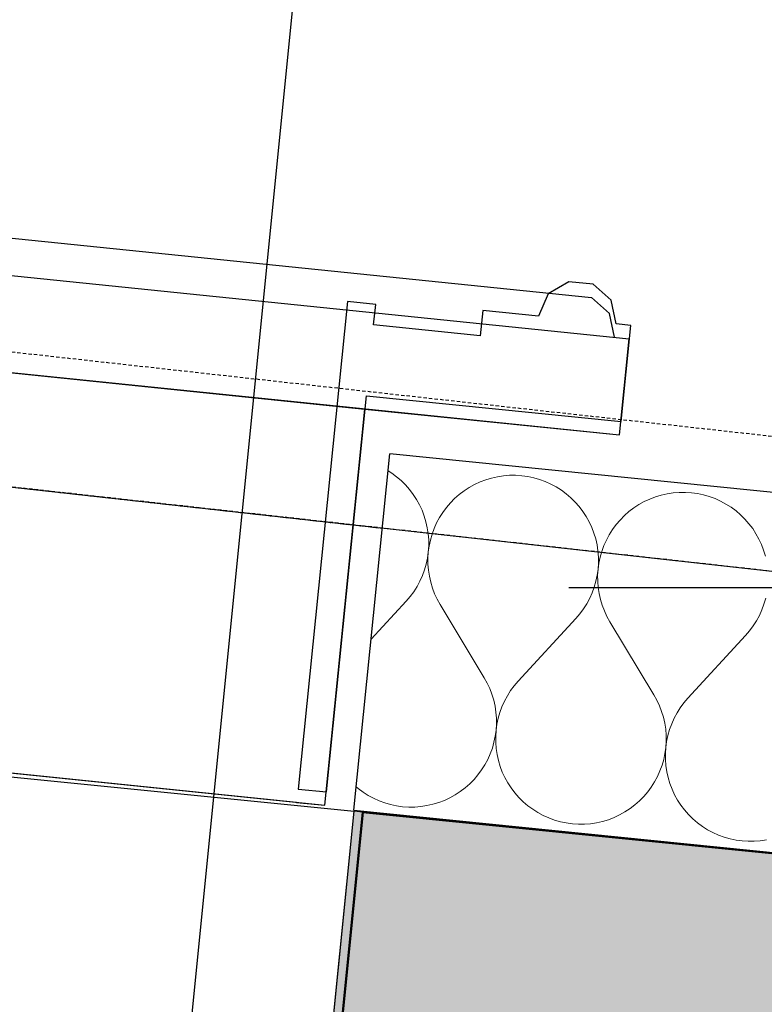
# Model space of a CAD drawing. Header units: millimetres. Extents: x -25972 to 4516, y -2839 to 20217.
# Tile 104 of 114: x -13589 to -13257, y 9229 to 9668. Entities that reach past the tile are written whole.
import ezdxf

# ---------------------------------------------------------------- set-up
doc = ezdxf.new("R2010")
doc.units = ezdxf.units.MM
doc.header["$MEASUREMENT"] = 0
for name, pattern in [('Wipeout_Contour', [1000, 0, -1000]), ('Čerchovaná M', [4.5, 2.5, -0.85, 0.3, -0.85]), ('Čárkovaná S', [2.5, 1.5, -1])]:
    doc.linetypes.add(name, pattern=pattern)
for name, color, linetype in [('7._POHLED ZÁPADNÍ_1_3D prvky fasada nove', 7, 'Continuous'), ('7._POHLED ZÁPADNÍ_1_Konstrukce - nosné', 7, 'Continuous'), ('7._POHLED ZÁPADNÍ_1_Nové_3D prvky fasada nove', 7, 'Continuous'), ('7._POHLED ZÁPADNÍ_1_Nové_3D prvky model', 7, 'Continuous'), ('7._POHLED ZÁPADNÍ_1_Nové_Konstrukce - nosné', 7, 'Continuous'), ('7._POHLED ZÁPADNÍ_1_Nové_Kóty - SP', 7, 'Continuous'), ('7._POHLED ZÁPADNÍ_1_Nové_Otvory – Dveře', 7, 'Continuous'), ('7._POHLED ZÁPADNÍ_1_Nové_Výplně – Řezové', 7, 'Continuous'), ('7._POHLED ZÁPADNÍ_1_Nové_ZJEDNODUŠENÝ DVŮR', 7, 'Continuous'), ('7._POHLED ZÁPADNÍ_1_Výplně – Řezové', 7, 'Continuous')]:
    doc.layers.add(name, color=color, linetype=linetype)

# ---------------------------------------------------------------- blocks, each defined once
blk = doc.blocks.new('*X39', base_point=(-26739.77, -6860.77))
at = {"layer": '7._POHLED ZÁPADNÍ_1_Nové_Výplně – Řezové', "color": 21, "linetype": 'Continuous', "lineweight": 20, "true_color": 0xffaaaa}
for p, q in [((-13423.15, 9465.96), (-13424.71, 9466.95)), ((-13420.96, 9464.35), (-13423.15, 9465.96)), ((-13418.9, 9462.58), (-13420.96, 9464.35)), ((-13416.96, 9460.67), (-13418.9, 9462.58)), ((-13383.69, 9461.98), (-13386.16, 9460.84)), ((-13381.15, 9462.95), (-13383.69, 9461.98)), ((-13378.54, 9463.73), (-13381.15, 9462.95)), ((-13375.89, 9464.33), (-13378.54, 9463.73)), ((-13373.2, 9464.74), (-13375.89, 9464.33)), ((-13370.49, 9464.95), (-13373.2, 9464.74)), ((-13367.77, 9464.97), (-13370.49, 9464.95)), ((-13365.05, 9464.79), (-13367.77, 9464.97)), ((-13362.36, 9464.42), (-13365.05, 9464.79)), ((-13359.69, 9463.86), (-13362.36, 9464.42)), ((-13357.08, 9463.11), (-13359.69, 9463.86)), ((-13354.52, 9462.17), (-13357.08, 9463.11)), ((-13352.04, 9461.06), (-13354.52, 9462.17)), ((-13415.17, 9458.62), (-13416.96, 9460.67)), ((-13413.52, 9456.45), (-13415.17, 9458.62)), ((-13390.81, 9458.03), (-13392.98, 9456.38)), ((-13388.54, 9459.52), (-13390.81, 9458.03)), ((-13386.16, 9460.84), (-13388.54, 9459.52)), ((-13349.64, 9459.77), (-13352.04, 9461.06)), ((-13347.35, 9458.32), (-13349.64, 9459.77)), ((-13345.16, 9456.7), (-13347.35, 9458.32)), ((-13297.39, 9457.09), (-13300.08, 9456.68)), ((-13294.68, 9457.3), (-13297.39, 9457.09)), ((-13291.96, 9457.32), (-13294.68, 9457.3)), ((-13289.24, 9457.14), (-13291.96, 9457.32)), ((-13286.55, 9456.77), (-13289.24, 9457.14)), ((-13412.04, 9454.17), (-13413.52, 9456.45)), ((-13410.72, 9451.8), (-13412.04, 9454.17)), ((-13396.94, 9452.65), (-13398.7, 9450.58)), ((-13395.02, 9454.59), (-13396.94, 9452.65)), ((-13392.98, 9456.38), (-13395.02, 9454.59)), ((-13343.09, 9454.93), (-13345.16, 9456.7)), ((-13341.16, 9453.02), (-13343.09, 9454.93)), ((-13339.36, 9450.97), (-13341.16, 9453.02)), ((-13310.35, 9453.19), (-13312.73, 9451.87)), ((-13307.88, 9454.33), (-13310.35, 9453.19)), ((-13305.34, 9455.3), (-13307.88, 9454.33)), ((-13302.74, 9456.09), (-13305.34, 9455.3)), ((-13300.08, 9456.68), (-13302.74, 9456.09)), ((-13283.89, 9456.21), (-13286.55, 9456.77)), ((-13281.27, 9455.46), (-13283.89, 9456.21)), ((-13278.72, 9454.53), (-13281.27, 9455.46)), ((-13276.24, 9453.41), (-13278.72, 9454.53)), ((-13273.84, 9452.12), (-13276.24, 9453.41)), ((-13409.57, 9449.33), (-13410.72, 9451.8)), ((-13408.61, 9446.78), (-13409.57, 9449.33)), ((-13400.32, 9448.39), (-13401.77, 9446.09)), ((-13398.7, 9450.58), (-13400.32, 9448.39)), ((-13337.72, 9448.81), (-13339.36, 9450.97)), ((-13336.23, 9446.53), (-13337.72, 9448.81)), ((-13317.18, 9448.74), (-13319.22, 9446.94)), ((-13315.01, 9450.38), (-13317.18, 9448.74)), ((-13312.73, 9451.87), (-13315.01, 9450.38)), ((-13271.54, 9450.67), (-13273.84, 9452.12)), ((-13269.35, 9449.05), (-13271.54, 9450.67)), ((-13267.29, 9447.28), (-13269.35, 9449.05)), ((-13407.83, 9444.18), (-13408.61, 9446.78)), ((-13407.23, 9441.52), (-13407.83, 9444.18)), ((-13403.06, 9443.7), (-13404.17, 9441.22)), ((-13401.77, 9446.09), (-13403.06, 9443.7)), ((-13334.91, 9444.15), (-13336.23, 9446.53)), ((-13333.77, 9441.68), (-13334.91, 9444.15)), ((-13321.13, 9445), (-13322.9, 9442.93)), ((-13319.22, 9446.94), (-13321.13, 9445)), ((-13265.35, 9445.37), (-13267.29, 9447.28)), ((-13263.56, 9443.33), (-13265.35, 9445.37)), ((-13406.83, 9438.83), (-13407.23, 9441.52)), ((-13404.17, 9441.22), (-13405.1, 9438.66)), ((-13332.8, 9439.14), (-13333.77, 9441.68)), ((-13324.51, 9440.75), (-13325.97, 9438.45)), ((-13322.9, 9442.93), (-13324.51, 9440.75)), ((-13261.91, 9441.16), (-13263.56, 9443.33)), ((-13260.43, 9438.88), (-13261.91, 9441.16)), ((-13406.62, 9436.12), (-13406.83, 9438.83)), ((-13406.6, 9433.4), (-13406.62, 9436.12)), ((-13405.85, 9436.04), (-13406.41, 9433.38)), ((-13405.1, 9438.66), (-13405.85, 9436.04)), ((-13332.02, 9436.53), (-13332.8, 9439.14)), ((-13331.43, 9433.88), (-13332.02, 9436.53)), ((-13327.25, 9436.05), (-13328.37, 9433.57)), ((-13325.97, 9438.45), (-13327.25, 9436.05)), ((-13259.11, 9436.5), (-13260.43, 9438.88)), ((-13257.96, 9434.03), (-13259.11, 9436.5)), ((-13407.15, 9427.99), (-13406.78, 9430.69)), ((-13406.78, 9430.69), (-13406.95, 9427.97)), ((-13406.78, 9430.69), (-13406.6, 9433.4)), ((-13406.41, 9433.38), (-13406.78, 9430.69)), ((-13331.02, 9431.19), (-13331.43, 9433.88)), ((-13330.81, 9428.47), (-13331.02, 9431.19)), ((-13329.3, 9431.01), (-13330.05, 9428.4)), ((-13328.37, 9433.57), (-13329.3, 9431.01)), ((-13257, 9431.49), (-13257.96, 9434.03)), ((-13256.21, 9428.88), (-13257, 9431.49)), ((-13407.71, 9425.33), (-13407.15, 9427.99)), ((-13406.95, 9427.97), (-13406.93, 9425.25)), ((-13330.8, 9425.75), (-13330.81, 9428.47)), ((-13330.05, 9428.4), (-13330.61, 9425.73)), ((-13409.4, 9420.16), (-13408.46, 9422.71)), ((-13408.46, 9422.71), (-13407.71, 9425.33)), ((-13406.93, 9425.25), (-13406.72, 9422.54)), ((-13406.72, 9422.54), (-13406.31, 9419.85)), ((-13331.35, 9420.34), (-13330.97, 9423.04)), ((-13330.97, 9423.04), (-13331.15, 9420.32)), ((-13330.97, 9423.04), (-13330.8, 9425.75)), ((-13330.61, 9425.73), (-13330.97, 9423.04)), ((-13411.81, 9415.28), (-13410.52, 9417.68)), ((-13410.52, 9417.68), (-13409.4, 9420.16)), ((-13406.31, 9419.85), (-13405.72, 9417.19)), ((-13332.66, 9415.07), (-13331.91, 9417.68)), ((-13331.91, 9417.68), (-13331.35, 9420.34)), ((-13331.15, 9420.32), (-13331.13, 9417.6)), ((-13331.13, 9417.6), (-13330.92, 9414.89)), ((-13414.88, 9410.8), (-13413.26, 9412.99)), ((-13413.26, 9412.99), (-13411.81, 9415.28)), ((-13405.72, 9417.19), (-13404.93, 9414.59)), ((-13404.93, 9414.59), (-13403.96, 9412.05)), ((-13333.6, 9412.51), (-13332.66, 9415.07)), ((-13330.92, 9414.89), (-13330.51, 9412.2)), ((-13432.3, 9391.74), (-13416.65, 9408.73)), ((-13416.65, 9408.73), (-13414.88, 9410.8)), ((-13403.96, 9412.05), (-13402.81, 9409.58)), ((-13402.81, 9409.58), (-13401.49, 9407.2)), ((-13336, 9407.64), (-13334.71, 9410.03)), ((-13334.71, 9410.03), (-13333.6, 9412.51)), ((-13330.51, 9412.2), (-13329.91, 9409.55)), ((-13329.91, 9409.55), (-13329.12, 9406.94)), ((-13256.85, 9407.42), (-13256.1, 9410.03)), ((-13381.81, 9374.59), (-13401.49, 9407.2)), ((-13339.08, 9403.15), (-13337.46, 9405.34)), ((-13337.46, 9405.34), (-13336, 9407.64)), ((-13329.12, 9406.94), (-13328.16, 9404.4)), ((-13328.16, 9404.4), (-13327.01, 9401.93)), ((-13258.91, 9402.38), (-13257.79, 9404.86)), ((-13257.79, 9404.86), (-13256.85, 9407.42)), ((-13366.65, 9373.06), (-13340.85, 9401.09)), ((-13340.85, 9401.09), (-13339.08, 9403.15)), ((-13327.01, 9401.93), (-13325.69, 9399.56)), ((-13261.65, 9397.69), (-13260.2, 9399.99)), ((-13260.2, 9399.99), (-13258.91, 9402.38)), ((-13306, 9366.94), (-13325.69, 9399.56)), ((-13265.04, 9393.44), (-13263.27, 9395.5)), ((-13263.27, 9395.5), (-13261.65, 9397.69)), ((-13290.84, 9365.41), (-13265.04, 9393.44)), ((-13380.49, 9372.21), (-13381.81, 9374.59)), ((-13379.34, 9369.74), (-13380.49, 9372.21)), ((-13378.37, 9367.2), (-13379.34, 9369.74)), ((-13368.42, 9370.99), (-13370.04, 9368.8)), ((-13366.65, 9373.06), (-13368.42, 9370.99)), ((-13377.58, 9364.6), (-13378.37, 9367.2)), ((-13376.99, 9361.94), (-13377.58, 9364.6)), ((-13371.49, 9366.51), (-13372.78, 9364.11)), ((-13370.04, 9368.8), (-13371.49, 9366.51)), ((-13304.68, 9364.56), (-13306, 9366.94)), ((-13303.53, 9362.09), (-13304.68, 9364.56)), ((-13290.84, 9365.41), (-13292.61, 9363.34)), ((-13376.58, 9359.25), (-13376.99, 9361.94)), ((-13373.9, 9361.63), (-13374.83, 9359.08)), ((-13372.78, 9364.11), (-13373.9, 9361.63)), ((-13302.56, 9359.55), (-13303.53, 9362.09)), ((-13294.23, 9361.16), (-13295.69, 9358.86)), ((-13292.61, 9363.34), (-13294.23, 9361.16)), ((-13376.37, 9356.54), (-13376.58, 9359.25)), ((-13376.35, 9353.82), (-13376.37, 9356.54)), ((-13375.59, 9356.46), (-13376.15, 9353.8)), ((-13374.83, 9359.08), (-13375.59, 9356.46)), ((-13301.78, 9356.95), (-13302.56, 9359.55)), ((-13301.18, 9354.29), (-13301.78, 9356.95)), ((-13296.98, 9356.46), (-13298.09, 9353.98)), ((-13295.69, 9358.86), (-13296.98, 9356.46)), ((-13376.52, 9351.1), (-13376.35, 9353.82)), ((-13376.15, 9353.8), (-13376.52, 9351.1)), ((-13300.77, 9351.6), (-13301.18, 9354.29)), ((-13300.56, 9348.89), (-13300.77, 9351.6)), ((-13299.03, 9351.43), (-13299.78, 9348.81)), ((-13298.09, 9353.98), (-13299.03, 9351.43)), ((-13377.45, 9345.75), (-13376.89, 9348.41)), ((-13376.89, 9348.41), (-13376.52, 9351.1)), ((-13376.52, 9351.1), (-13376.7, 9348.39)), ((-13376.7, 9348.39), (-13376.68, 9345.67)), ((-13300.54, 9346.17), (-13300.56, 9348.89)), ((-13299.78, 9348.81), (-13300.34, 9346.15)), ((-13379.13, 9340.58), (-13378.19, 9343.13)), ((-13378.19, 9343.13), (-13377.45, 9345.75)), ((-13376.68, 9345.67), (-13376.47, 9342.96)), ((-13376.47, 9342.96), (-13376.07, 9340.27)), ((-13301.08, 9340.76), (-13300.71, 9343.46)), ((-13300.71, 9343.46), (-13300.89, 9340.74)), ((-13300.71, 9343.46), (-13300.54, 9346.17)), ((-13300.34, 9346.15), (-13300.71, 9343.46)), ((-13380.24, 9338.09), (-13379.13, 9340.58)), ((-13376.07, 9340.27), (-13375.47, 9337.61)), ((-13301.64, 9338.1), (-13301.08, 9340.76)), ((-13300.89, 9340.74), (-13300.88, 9338.02)), ((-13382.98, 9333.4), (-13381.53, 9335.7)), ((-13381.53, 9335.7), (-13380.24, 9338.09)), ((-13375.47, 9337.61), (-13374.69, 9335.01)), ((-13374.69, 9335.01), (-13373.73, 9332.46)), ((-13303.32, 9332.93), (-13302.39, 9335.48)), ((-13302.39, 9335.48), (-13301.64, 9338.1)), ((-13300.88, 9338.02), (-13300.67, 9335.31)), ((-13300.67, 9335.31), (-13300.26, 9332.62)), ((-13386.36, 9329.14), (-13384.6, 9331.21)), ((-13384.6, 9331.21), (-13382.98, 9333.4)), ((-13373.73, 9332.46), (-13372.58, 9330)), ((-13372.58, 9330), (-13371.26, 9327.62)), ((-13305.72, 9328.05), (-13304.43, 9330.44)), ((-13304.43, 9330.44), (-13303.32, 9332.93)), ((-13300.26, 9332.62), (-13299.67, 9329.96)), ((-13299.67, 9329.96), (-13298.89, 9327.36)), ((-13438.95, 9325.79), (-13438.14, 9325.09)), ((-13438.14, 9325.09), (-13435.95, 9323.48)), ((-13392.49, 9323.76), (-13390.32, 9325.41)), ((-13390.32, 9325.41), (-13388.27, 9327.2)), ((-13388.27, 9327.2), (-13386.36, 9329.14)), ((-13371.26, 9327.62), (-13369.78, 9325.34)), ((-13369.78, 9325.34), (-13368.13, 9323.17)), ((-13308.79, 9323.56), (-13307.18, 9325.75)), ((-13307.18, 9325.75), (-13305.72, 9328.05)), ((-13298.89, 9327.36), (-13297.92, 9324.82)), ((-13435.95, 9323.48), (-13433.65, 9322.02)), ((-13433.65, 9322.02), (-13431.26, 9320.73)), ((-13431.26, 9320.73), (-13428.78, 9319.62)), ((-13399.61, 9319.81), (-13397.14, 9320.96)), ((-13397.14, 9320.96), (-13394.76, 9322.28)), ((-13394.76, 9322.28), (-13392.49, 9323.76)), ((-13368.13, 9323.17), (-13366.34, 9321.12)), ((-13366.34, 9321.12), (-13364.4, 9319.21)), ((-13312.47, 9319.55), (-13310.56, 9321.49)), ((-13310.56, 9321.49), (-13308.79, 9323.56)), ((-13297.92, 9324.82), (-13296.77, 9322.35)), ((-13296.77, 9322.35), (-13295.46, 9319.97)), ((-13428.78, 9319.62), (-13426.22, 9318.68)), ((-13426.22, 9318.68), (-13423.61, 9317.93)), ((-13423.61, 9317.93), (-13420.94, 9317.37)), ((-13420.94, 9317.37), (-13418.25, 9317)), ((-13418.25, 9317), (-13415.53, 9316.83)), ((-13415.53, 9316.83), (-13412.81, 9316.84)), ((-13412.81, 9316.84), (-13410.1, 9317.06)), ((-13410.1, 9317.06), (-13407.41, 9317.46)), ((-13407.41, 9317.46), (-13404.76, 9318.06)), ((-13404.76, 9318.06), (-13402.15, 9318.84)), ((-13402.15, 9318.84), (-13399.61, 9319.81)), ((-13364.4, 9319.21), (-13362.34, 9317.44)), ((-13362.34, 9317.44), (-13360.15, 9315.83)), ((-13316.68, 9316.11), (-13314.51, 9317.76)), ((-13314.51, 9317.76), (-13312.47, 9319.55)), ((-13295.46, 9319.97), (-13293.97, 9317.69)), ((-13293.97, 9317.69), (-13292.33, 9315.52)), ((-13360.15, 9315.83), (-13357.85, 9314.37)), ((-13357.85, 9314.37), (-13355.45, 9313.08)), ((-13355.45, 9313.08), (-13352.97, 9311.97)), ((-13352.97, 9311.97), (-13350.42, 9311.03)), ((-13326.35, 9311.19), (-13323.8, 9312.16)), ((-13323.8, 9312.16), (-13321.34, 9313.31)), ((-13321.34, 9313.31), (-13318.96, 9314.63)), ((-13318.96, 9314.63), (-13316.68, 9316.11)), ((-13292.33, 9315.52), (-13290.53, 9313.48)), ((-13290.53, 9313.48), (-13288.6, 9311.56)), ((-13350.42, 9311.03), (-13347.8, 9310.28)), ((-13347.8, 9310.28), (-13345.14, 9309.72)), ((-13345.14, 9309.72), (-13342.44, 9309.35)), ((-13342.44, 9309.35), (-13339.73, 9309.18)), ((-13339.73, 9309.18), (-13337.01, 9309.2)), ((-13337.01, 9309.2), (-13334.3, 9309.41)), ((-13334.3, 9309.41), (-13331.61, 9309.81)), ((-13331.61, 9309.81), (-13328.95, 9310.41)), ((-13328.95, 9310.41), (-13326.35, 9311.19)), ((-13288.6, 9311.56), (-13286.53, 9309.8)), ((-13286.53, 9309.8), (-13284.34, 9308.18)), ((-13284.34, 9308.18), (-13282.04, 9306.72)), ((-13282.04, 9306.72), (-13279.65, 9305.43)), ((-13279.65, 9305.43), (-13277.17, 9304.32)), ((-13277.17, 9304.32), (-13274.61, 9303.39)), ((-13274.61, 9303.39), (-13272, 9302.64)), ((-13272, 9302.64), (-13269.33, 9302.08)), ((-13269.33, 9302.08), (-13266.64, 9301.71)), ((-13266.64, 9301.71), (-13263.92, 9301.53)), ((-13263.92, 9301.53), (-13261.2, 9301.55)), ((-13261.2, 9301.55), (-13258.49, 9301.76)), ((-13258.49, 9301.76), (-13255.8, 9302.16))]:
    blk.add_line(p, q, dxfattribs=at)

msp = doc.modelspace()

# ---------------------------------------------------------------- linework, layer by layer
at = {"layer": '7._POHLED ZÁPADNÍ_1_Nové_3D prvky fasada nove', "color": 1, "linetype": 'Čárkovaná S', "lineweight": 25}
msp.add_line((-14395.46, 9609.09), (-13226.62, 9479.49), dxfattribs=at)
at = {"layer": '7._POHLED ZÁPADNÍ_1_Nové_3D prvky model', "color": 1, "linetype": 'Čerchovaná M', "lineweight": 25, "flags": 128}
msp.add_lwpolyline([(-14361.21, 10462.51), (-14461.71, 9556.06), (-13173.6, 9413.25), (-13073.1, 10319.69)], close=True, dxfattribs=at)
at = {"layer": '7._POHLED ZÁPADNÍ_1_Nové_Otvory – Dveře', "color": 1, "linetype": 'Continuous', "lineweight": 25}
msp.add_line((-13531.08, 9037.66), (-13448.84, 9857.54), dxfattribs=at)
msp.add_arc((-13531.08, 9037.66), 824, 84.27178, 174.27178, dxfattribs=at)
at = {"layer": '7._POHLED ZÁPADNÍ_1_Nové_ZJEDNODUŠENÝ DVŮR', "color": 1, "linetype": 'Continuous', "lineweight": 25, "flags": 128}
for points in [[(-14469.21, 9660.67), (-13333.97, 9544.36)], [(-14489.38, 9646), (-13317.13, 9525.96)], [(-14493.71, 9603.12), (-13321.46, 9483.08)], [(-13343.95, 9551.41), (-13353.28, 9545.97)], [(-13333.2, 9550.33), (-13343.95, 9551.41)], [(-13325.14, 9543.13), (-13333.2, 9550.33)], [(-13353.28, 9545.97), (-13357.63, 9536.09)], [(-13907.58, 9543.1), (-13435.16, 9494.55)], [(-13442.94, 9542.53), (-13464.9, 9324.87)], [(-13430.28, 9541.25), (-13442.94, 9542.53)], [(-13431.21, 9532.08), (-13430.28, 9541.25)], [(-13325.91, 9537.17), (-13333.97, 9544.36)], [(-13322.86, 9532.58), (-13325.14, 9543.13)], [(-13382.46, 9538.59), (-13383.61, 9527.28)], [(-13357.63, 9536.09), (-13382.46, 9538.59)], [(-13323.63, 9526.62), (-13325.91, 9537.17)], [(-13383.61, 9527.28), (-13431.21, 9532.08)], [(-13316.36, 9531.92), (-13322.86, 9532.58)], [(-13320.69, 9489.05), (-13316.36, 9531.92)], [(-13321.46, 9483.08), (-13317.13, 9525.96)], [(-13452.24, 9323.59), (-13434.39, 9500.52)], [(-13434.39, 9500.52), (-13320.69, 9489.05)], [(-13453.01, 9317.62), (-13435.16, 9494.55)], [(-13435.16, 9494.55), (-13321.46, 9483.08)], [(-14397.86, 9414.72), (-13453.01, 9317.62)], [(-13465.67, 9318.9), (-14397.86, 9414.72)], [(-13464.9, 9324.87), (-13452.24, 9323.59)], [(-13465.67, 9318.9), (-13453.01, 9317.62)]]:
    msp.add_lwpolyline(points, dxfattribs=at)

# ---------------------------------------------------------------- next in the draw order: wipeouts: each hides what was drawn before it
at = {"color": 254, "linetype": 'Wipeout_Contour', "lineweight": 0, "ltscale": 64177.557553}
msp.add_wipeout([(-13440, 9315.37), (-12642.62, 9234.92), (-12626.56, 9394.11), (-13423.94, 9474.56)], dxfattribs=at).dxf.layer = '7._POHLED ZÁPADNÍ_1_Nové_Výplně – Řezové'

# ---------------------------------------------------------------- next in the draw order: hatches: boundary and pattern name
at = {"layer": '7._POHLED ZÁPADNÍ_1_Nové_Výplně – Řezové', "linetype": 'Continuous', "lineweight": 0, "true_color": 0xf2b2b2}
msp.add_hatch(color=9, dxfattribs=at).paths.add_polyline_path([(-13489.85, 8817.44), (-13485.96, 8817.05), (-13436.05, 9314.55), (-13439.95, 9314.95)])
at = {"layer": '7._POHLED ZÁPADNÍ_1_Výplně – Řezové', "linetype": 'Continuous', "lineweight": 13}
msp.add_hatch(color=254, dxfattribs=at).paths.add_polyline_path([(-13436.05, 9314.55), (-13485.96, 8817.05), (-12669.09, 8735.11), (-12619.19, 9232.61)])

# ---------------------------------------------------------------- next in the draw order: linework, layer by layer
at = {"layer": '7._POHLED ZÁPADNÍ_1_Konstrukce - nosné', "color": 7, "linetype": 'Continuous', "lineweight": 50}
msp.add_line((-13474.48, 8931.48), (-13436.05, 9314.55), dxfattribs=at)
at = {"layer": '7._POHLED ZÁPADNÍ_1_Konstrukce - nosné', "color": 7, "linetype": 'Continuous', "lineweight": 50, "flags": 128}
msp.add_lwpolyline([(-12619.19, 9232.61), (-13436.05, 9314.55)], dxfattribs=at)
at = {"layer": '7._POHLED ZÁPADNÍ_1_Nové_3D prvky fasada nove', "color": 1, "linetype": 'Continuous', "lineweight": 25}
msp.add_line((-14461.71, 9556.06), (-13161.88, 9411.95), dxfattribs=at)
at = {"layer": '7._POHLED ZÁPADNÍ_1_Nové_3D prvky fasada nove', "color": 1, "linetype": 'Čárkovaná S', "lineweight": 25}
msp.add_line((-13233.23, 9419.86), (-14402.07, 9549.45), dxfattribs=at)
at = {"layer": '7._POHLED ZÁPADNÍ_1_Nové_3D prvky fasada nove', "color": 1, "linetype": 'Continuous', "lineweight": 25, "flags": 128}
for points in [[(-13489.85, 8817.44), (-13439.95, 9314.95)], [(-13436.05, 9314.55), (-13439.95, 9314.95)]]:
    msp.add_lwpolyline(points, dxfattribs=at)
at = {"layer": '7._POHLED ZÁPADNÍ_1_Nové_Konstrukce - nosné', "color": 1, "linetype": 'Continuous', "lineweight": 25}
msp.add_line((-13440, 9315.37), (-13423.94, 9474.56), dxfattribs=at)
at = {"layer": '7._POHLED ZÁPADNÍ_1_Nové_Konstrukce - nosné', "color": 1, "linetype": 'Continuous', "lineweight": 25, "flags": 128}
for points in [[(-12626.56, 9394.11), (-13423.94, 9474.56)], [(-13440, 9315.37), (-12642.62, 9234.92)]]:
    msp.add_lwpolyline(points, dxfattribs=at)
at = {"layer": '7._POHLED ZÁPADNÍ_1_Nové_Kóty - SP', "color": 1, "linetype": 'Continuous', "lineweight": 25}
msp.add_line((-12856.56, 9414.66), (-13344.06, 9414.66), dxfattribs=at)
at = {"layer": '7._POHLED ZÁPADNÍ_1_Nové_Otvory – Dveře', "color": 1, "linetype": 'Continuous', "lineweight": 25}
for p, q in [((-13440, 9315.37), (-13423.94, 9474.56)), ((-14385.2, 9409.76), (-13439.95, 9314.95)), ((-13468.39, 9031.37), (-13439.95, 9314.95))]:
    msp.add_line(p, q, dxfattribs=at)

# ---------------------------------------------------------------- next in the draw order: block references
at = {"layer": '7._POHLED ZÁPADNÍ_1_3D prvky fasada nove', "color": 9, "linetype": 'Continuous', "lineweight": 13}
msp.add_blockref('*X39', (-26739.77, -6860.77), dxfattribs=at)

doc.saveas('drawing.dxf')
